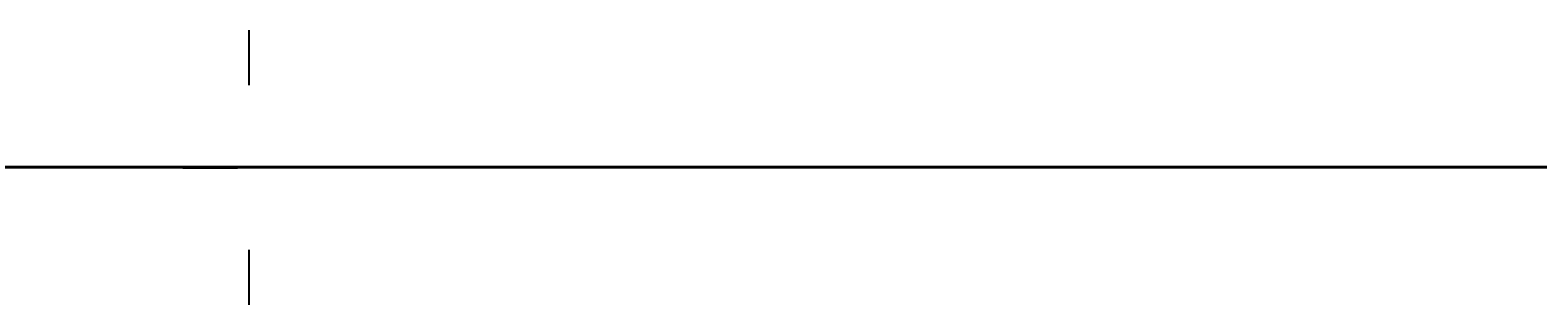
# Model space of a CAD drawing. Header units: millimetres. Extents: x -12354389001 to 271431, y -126469 to 48347.
# Tile 44 of 79: x -12334505574 to -12333585953, y -126371 to 40782. Entities that reach past the tile are written whole.
import ezdxf
from ezdxf.enums import TextEntityAlignment as Align

# ---------------------------------------------------------------- set-up
doc = ezdxf.new("R2010")
doc.units = ezdxf.units.MM
for name, pattern in [('1', [0]), ('4', [5, 3, -2]), ('BGS', [10, 0, 10])]:
    doc.linetypes.add(name, pattern=pattern)
doc.layers.get('0').update_dxf_attribs({"lineweight": 9})
doc.layers.add('00 opisy', color=7, linetype='Continuous', lineweight=25)
doc.layers.add('EBUPP', color=7, linetype='1', lineweight=30)
for name, color, linetype in [('EADOD', 7, 'Continuous'), ('EADTD', 7, 'Continuous'), ('EBTPO', 4, '4'), ('EBUOA', 7, 'Continuous'), ('EBUPO', 5, '4'), ('EDZPD', 3, '1'), ('EDZTD', 3, 'Continuous'), ('SDROK', 7, 'Continuous'), ('SDRPK', 7, '1'), ('SZOPO', 7, 'BGS'), ('SZZPZ', 102, 'Continuous'), ('UCCPOR', 6, '1'), ('UEEOA', 1, 'Continuous'), ('UEEOO', 1, 'Continuous'), ('UEEPA', 1, '1'), ('UEEPON', 1, '1'), ('UEETO', 1, 'Continuous'), ('UGGOO', 2, 'Continuous'), ('UGGPOR', 2, '1'), ('UKKOA', 7, 'Continuous'), ('UKKOO', 1, 'Continuous'), ('UKKPA', 1, '1'), ('UKKPB', 1, '1'), ('UKKTO', 1, 'Continuous'), ('UTTPO', 1, '1'), ('UWWOA', 5, 'Continuous'), ('UWWOO', 5, 'Continuous'), ('UWWPA', 5, '1'), ('UWWPO', 5, '4'), ('UWWTO', 5, 'Continuous'), ('WUKOS', 7, 'Continuous'), ('WUKPS', 7, '1'), ('ZAKRES', 2, '1')]:
    doc.layers.add(name, color=color, linetype=linetype)
doc.styles.get("Standard").update_dxf_attribs({"font": 'arial.ttf'})

# ---------------------------------------------------------------- blocks, each defined once
blk = doc.blocks.new('GRO')
blk.add_circle((0, 0), 0.09)
blk = doc.blocks.new('BGB')
for centre, start, end in [((-3.00001, 0.000018), 359.999656, 59.99989), ((3.00001, 0.000018), 120.00011, 180.000344)]:
    blk.add_arc(centre, 3, start, end)
blk = doc.blocks.new('DLI')
blk.add_circle((0, 0), 0.09)
for centre, start, end in [((0, 0.750093), 30.14144, 149.85856), ((-0.713298, 0.231779), 102.145781, 221.858708), ((0.713298, 0.231779), 318.141292, 77.854219), ((-0.440797, -0.606751), 174.149498, 293.852913), ((0.440797, -0.606751), 246.147087, 5.850502)]:
    blk.add_arc(centre, 0.75, start, end)
blk = doc.blocks.new('TRA')
for p, q in [((-5.5, 2.7539), (-5.5, 1.7539)), ((-4.5, 2.7539), (-4.5, 1.7539)), ((4.5, 2.7539), (4.5, 1.7539)), ((5.5, 2.7539), (5.5, 1.7539)), ((-0.5, -2.2461), (-0.5, -3.2461)), ((0.5, -2.2461), (0.5, -3.2461))]:
    blk.add_line(p, q)
blk = doc.blocks.new('PNN')
for p, q in [((5.2, 0), (4.0686, 1.1314)), ((1.2, 0), (9.2, 0)), ((5.2, 0), (4.0686, -1.1314))]:
    blk.add_line(p, q)
blk = doc.blocks.new('SLS')
blk.add_circle((0, 0), 0.35)
blk = doc.blocks.new('LAT')
for p, q in [((0, 1.2), (0, 2)), ((-2, 0), (-1.2, 0)), ((1.2, 0), (2, 0)), ((0, -1.2), (0, -2))]:
    blk.add_line(p, q)
blk = doc.blocks.new('STE')
for p, q in [((-1, 0.5), (-1, -0.5)), ((1, 0.5), (1, -0.5)), ((-1, 0), (1, 0))]:
    blk.add_line(p, q)
blk = doc.blocks.new('KRA')
for p, q in [((-0.75, -0.3571), (-0.75, 0.3571)), ((-0.75, 0.3571), (0.75, 0.3571)), ((-0.25, -0.3571), (-0.25, 0.3571)), ((0.25, -0.3571), (0.25, 0.3571)), ((0.75, 0.3571), (0.75, -0.3571)), ((0.75, -0.3571), (-0.75, -0.3571))]:
    blk.add_line(p, q)
blk = doc.blocks.new('WLZ')
blk.add_circle((0, 0), 0.4)
blk = doc.blocks.new('ZAS')
for p, q in [((0.25, 0.25), (-0.25, 0.25)), ((-0.25, 0.25), (-0.25, -0.25)), ((0.25, -0.25), (0.25, 0.25)), ((-0.25, -0.25), (0.25, -0.25))]:
    blk.add_line(p, q)
blk = doc.blocks.new('WSP')
blk.add_circle((0, 0), 0.09)
blk = doc.blocks.new('Wrocławska 82')
at = {"layer": 'EBTPO', "linetype": '1'}
for p, q in [((-295162.2, 33811.79), (-295157.18, 33804.79)), ((-295155.45, 33809.66), (-295163.9, 33806.71)), ((-295145.85, 33807.06), (-295142.93, 33806.12)), ((-295148.31, 33800.92), (-295145.24, 33799.78))]:
    blk.add_line(p, q, dxfattribs=at)
at = {"layer": 'EBUPO', "linetype": '1'}
for p, q in [((-295169.3, 33798.57), (-295162.87, 33796.65)), ((-295162.87, 33796.65), (-295166.77, 33783.64)), ((-295166.77, 33783.64), (-295173.2, 33785.56))]:
    blk.add_line(p, q, dxfattribs=at)
at = {"layer": 'EBUPP', "linetype": '1'}
for p, q in [((-295146.3, 34122.83), (-295186.89, 34136.66)), ((-295163.46, 34128.68), (-295162.95, 34130.18)), ((-295162.95, 34130.18), (-295159.07, 34128.86)), ((-295159.07, 34128.86), (-295159.58, 34127.36)), ((-295190.1, 34127.24), (-295149.51, 34113.41)), ((-295149.51, 34113.41), (-295146.3, 34122.83)), ((-295175.47, 34070.53), (-295124.37, 34060.31)), ((-295127.52, 34044.58), (-295178.62, 34054.81)), ((-295153.05, 33750), (-295144.14, 33785.5)), ((-295158.32, 33764.02), (-295158.53, 33762.96)), ((-295157.31, 33763.82), (-295158.32, 33764.02)), ((-295157.52, 33762.76), (-295157.31, 33763.82)), ((-295158.53, 33762.96), (-295157.52, 33762.76)), ((-295162.03, 33714.23), (-295153.05, 33750)), ((-295144.89, 33709.93), (-295162.03, 33714.23))]:
    blk.add_line(p, q, dxfattribs=at)
at = {"layer": 'EDZPD', "linetype": '1'}
for p, q in [((-295161.62, 34121.3), (-295200, 34134.91)), ((-295164.1, 34113.21), (-295161.62, 34121.3)), ((-295164.1, 34113.21), (-295184.7, 34120.45)), ((-295164.1, 34113.21), (-295162.23, 34112.55)), ((-295131.66, 34101.89), (-295162.23, 34112.55)), ((-295168.44, 34104.48), (-295165.07, 34103.31)), ((-295133.89, 34092.47), (-295165.07, 34103.31)), ((-295131, 33690.2), (-295154.59, 33689.94)), ((-295159.76, 33689.9), (-295172.15, 33689.5)), ((-295154.59, 33689.94), (-295159.76, 33689.9)), ((-295156.72, 33682.25), (-295164.56, 33680.55)), ((-295156.72, 33682.25), (-295148.1, 33681.92)), ((-295150.28, 33660.31), (-295148.1, 33681.92)), ((-295148.1, 33681.92), (-295130.71, 33680.71)), ((-295164.56, 33680.55), (-295171.34, 33678.87))]:
    blk.add_line(p, q, dxfattribs=at)
at = {"layer": 'SDRPK', "linetype": '1'}
for p, q in [((-295185.54, 34138.78), (-295152.54, 34127.21)), ((-295152.54, 34127.21), (-295151.79, 34126.46)), ((-295151.79, 34126.46), (-295141.84, 34122.85)), ((-295154.94, 34107.66), (-295175.66, 34114.96)), ((-295149.51, 34113.41), (-295134.24, 34108.73)), ((-295147.6, 34105.14), (-295143.3, 34108.34)), ((-295137.34, 34101.62), (-295154.94, 34107.66)), ((-295167.82, 34106.2), (-295153.05, 34101.12)), ((-295153.05, 34101.12), (-295139.23, 34096.28)), ((-295171.24, 34091.47), (-295115.97, 34080.35)), ((-295156.31, 34043.24), (-295174.11, 34047.14)), ((-295145.57, 34041.11), (-295156.31, 34043.24)), ((-295150.98, 34038.92), (-295150.36, 34042.06)), ((-295148.3, 34041.65), (-295148.92, 34038.51)), ((-295135.24, 34039.22), (-295145.57, 34041.11)), ((-295148.92, 34038.51), (-295150.98, 34038.92)), ((-295172.45, 33944.89), (-295159.05, 33941.72)), ((-295159.05, 33941.72), (-295144.31, 33938.36)), ((-295161.53, 33939.12), (-295150.05, 33936.36)), ((-295146.29, 33929.11), (-295152.38, 33902.44)), ((-295140.37, 33895.44), (-295147.37, 33897.28)), ((-295150.09, 33858.04), (-295153.71, 33865.56)), ((-295141.68, 33848.77), (-295146.94, 33853.58)), ((-295159.03, 33840.23), (-295160.97, 33839.23)), ((-295160.97, 33839.23), (-295159.62, 33838.53)), ((-295159.62, 33838.53), (-295158.74, 33838.92)), ((-295145.05, 33835.4), (-295145.79, 33834.71)), ((-295145.79, 33834.71), (-295145.55, 33834.42)), ((-295145.55, 33834.42), (-295147.79, 33832.36)), ((-295147.17, 33831.35), (-295143.94, 33834.21)), ((-295148.32, 33832.86), (-295148.94, 33831.66)), ((-295147.79, 33832.36), (-295148.32, 33832.86)), ((-295148.94, 33831.66), (-295148.28, 33831.31)), ((-295148.28, 33831.31), (-295148.84, 33827.68)), ((-295147.91, 33826.46), (-295147.17, 33831.35)), ((-295149.31, 33827.78), (-295149.48, 33826.69)), ((-295148.84, 33827.68), (-295149.31, 33827.78)), ((-295149.48, 33826.69), (-295147.91, 33826.46)), ((-295154.79, 33692.82), (-295132.22, 33693.35)), ((-295167.02, 33692.63), (-295154.79, 33692.82)), ((-295157.84, 33688.17), (-295146.23, 33688.68)), ((-295146.23, 33688.68), (-295131.01, 33686.69)), ((-295165.57, 33686.61), (-295157.84, 33688.17)), ((-295172.92, 33683.22), (-295165.57, 33686.61)), ((-295148.55, 33684.78), (-295139.99, 33684.86)), ((-295157.04, 33684.1), (-295148.55, 33684.78)), ((-295164.15, 33682.78), (-295157.04, 33684.1)), ((-295174.72, 33679.32), (-295164.15, 33682.78)), ((-295163.48, 33666.38), (-295167.75, 33666.94)), ((-295164.16, 33660.03), (-295163.48, 33666.38)), ((-295169.09, 33659.55), (-295166.72, 33659.35))]:
    blk.add_line(p, q, dxfattribs=at)
at = {"layer": 'SDRPK', "linetype": '4'}
for p, q in [((-295167.04, 34115.17), (-295183.39, 34120.86)), ((-295151.99, 34110.03), (-295167.04, 34115.17)), ((-295139.03, 34105.41), (-295151.99, 34110.03)), ((-295179.34, 34051.19), (-295152.95, 34046.03)), ((-295152.95, 34046.03), (-295131.23, 34041.75)), ((-295163.59, 34013), (-295164.06, 34011.37)), ((-295159.44, 34011.82), (-295163.59, 34013)), ((-295161.54, 34009.55), (-295169.15, 34012.01)), ((-295159.86, 34010.16), (-295159.44, 34011.82)), ((-295164.04, 34011.38), (-295159.86, 34010.16)), ((-295169.73, 34010.14), (-295162.14, 34007.66)), ((-295162.14, 34007.66), (-295161.54, 34009.55)), ((-295189.98, 33987.28), (-295142.01, 33973.96)), ((-295198.28, 33984.08), (-295143.61, 33968.66)), ((-295166.88, 33943.57), (-295164.75, 33938.95)), ((-295150.93, 33897.07), (-295152.37, 33902.5)), ((-295150.93, 33897.07), (-295141.61, 33879.84)), ((-295149.27, 33824.98), (-295149.02, 33826.62)), ((-295147.91, 33826.46), (-295148.15, 33824.81)), ((-295147.99, 33825.91), (-295149.1, 33826.07)), ((-295148.07, 33825.36), (-295149.18, 33825.53)), ((-295148.15, 33824.81), (-295149.27, 33824.98)), ((-295170.01, 33822.36), (-295122.69, 33806.84)), ((-295145.42, 33792.21), (-295099.98, 33821.45)), ((-295130.52, 33807.05), (-295171.02, 33820.16)), ((-295175.67, 33804.54), (-295149.8, 33795.83)), ((-295145.26, 33792.32), (-295176.96, 33802.75)), ((-295149.8, 33795.83), (-295143.16, 33793.66)), ((-295145.42, 33792.21), (-295152.95, 33772.66)), ((-295150.19, 33771.54), (-295143.52, 33791.47)), ((-295144.83, 33785.66), (-295146.89, 33777.21)), ((-295146.89, 33777.21), (-295152.76, 33753.95)), ((-295170.56, 33775.6), (-295167.07, 33772.5)), ((-295153.58, 33770.75), (-295152.95, 33772.66)), ((-295167.07, 33772.5), (-295160.74, 33770.59)), ((-295150.19, 33771.54), (-295150.87, 33769.04)), ((-295160.74, 33770.59), (-295157.32, 33769.49)), ((-295152.76, 33753.95), (-295153.74, 33750)), ((-295153.74, 33750), (-295162.66, 33713.9)), ((-295162.66, 33713.9), (-295145.03, 33709.45))]:
    blk.add_line(p, q, dxfattribs=at)
at = {"layer": 'SDRPK', "linetype": '1'}
for centre, radius in [((-295165.47, 33964.3), 0.15), ((-295164.98, 33964.18), 0.15), ((-295145.06, 33949.6), 0.6)]:
    blk.add_circle(centre, radius, dxfattribs=at)
for centre, radius, start, end in [((-295162.8104, 33932.5638), 6.68, 78.9494, 145.26496), ((-295153.391, 33930.0273), 7.16, 352.63955, 62.18482), ((-295211.2333, 33903.3496), 51.53, 15.88067, 32.45169), ((-295273.9582, 33878.6928), 112.46, 12.252992, 23.936235), ((-295250.41, 33889.8267), 92.94, 7.569795, 17.290521), ((-295209.5, 33897.0737), 45.77, 351.43871, 6.88446), ((-295157.045, 33904.0652), 4.94, 287.73784, 340.79312), ((-295155.0696, 33902.5758), 3.25, 188.9531, 261.67768), ((-295148.5792, 33887.4843), 9.87, 82.96288, 148.78149), ((-295146.3474, 33887.6848), 11.75, 155.27185, 222.21375), ((-295116.8183, 33886.7691), 47.55, 175.78983, 191.46207), ((-295148.4497, 33886.9255), 9.72, 227.23148, 303.60547), ((-295102.5147, 33886.0656), 61.53, 188.171422, 204.62235), ((-295146.5118, 33859.5319), 13.86, 57.72132, 114.63899), ((-295148.3198, 33867.8335), 5.85, 132.73916, 202.86891), ((-295110.8606, 33886.0764), 54.06, 208.32063, 237.446), ((-295141.0059, 33861.1135), 9.59, 198.69281, 231.77263)]:
    blk.add_arc(centre, radius, start, end, dxfattribs=at)
at = {"layer": 'SDRPK', "linetype": '4'}
for centre, radius, start, end in [((-295156.0932, 33772.0292), 2.82, 244.21251, 333.02467), ((-295170.6813, 33764.7011), 5.27, 346.82593, 76.71173), ((-295156.1223, 33771.0395), 5.62, 269.20779, 339.1589), ((-295157.6614, 33761.9991), 3.72, 66.86841, 175.51435)]:
    blk.add_arc(centre, radius, start, end, dxfattribs=at)
at = {"layer": 'SZOPO', "linetype": 'BGS'}
for p, q in [((-295186.65, 34110.57), (-295142.52, 34095.29)), ((-295171.57, 34089.9), (-295151.76, 34085.96)), ((-295151.76, 34085.96), (-295136.88, 34083.01)), ((-295200, 34051.16), (-295157.73, 34042.65)), ((-295150.93, 34049.24), (-295151.52, 34046.19)), ((-295146.79, 34048.43), (-295147.24, 34045.97)), ((-295151.52, 34046.19), (-295148.71, 34045.6)), ((-295147.24, 34045.97), (-295145.7, 34045.67)), ((-295157.73, 34042.65), (-295150.53, 34041.18)), ((-295148.46, 34040.76), (-295121, 34035.15)), ((-295156.47, 33841.86), (-295159.02, 33841.32)), ((-295156.28, 33841.18), (-295156.47, 33841.86)), ((-295153.57, 33841.75), (-295156.28, 33841.18)), ((-295159.02, 33841.32), (-295158.79, 33840.28)), ((-295155.89, 33839.68), (-295153.22, 33840.25)), ((-295154.87, 33835.59), (-295155.89, 33839.68)), ((-295158.49, 33838.98), (-295157.52, 33835.03)), ((-295157.52, 33835.03), (-295154.87, 33835.59)), ((-295162.03, 33714.23), (-295167.59, 33690.18)), ((-295172.03, 33689.82), (-295109.35, 33691.13)), ((-295148.47, 33679.88), (-295140.44, 33681.55)), ((-295176.65, 33674.06), (-295148.47, 33679.88)), ((-295148.6, 33679.85), (-295150.74, 33660.3))]:
    blk.add_line(p, q, dxfattribs=at)
at = {"layer": 'UCCPOR', "linetype": '1'}
for p, q in [((-295146.8, 34044.59), (-295146.09, 34048.3)), ((-295146.13, 34043.63), (-295145.26, 34048.14)), ((-295154.14, 34039.96), (-295152.66, 34045.5)), ((-295152.66, 34045.5), (-295146.8, 34044.59)), ((-295153.32, 34039.75), (-295152.04, 34044.55)), ((-295152.04, 34044.55), (-295146.13, 34043.63)), ((-295155.11, 34035.9), (-295154.14, 34039.96)), ((-295154.3, 34035.65), (-295153.32, 34039.75)), ((-295156.8, 34031.56), (-295155.11, 34035.9)), ((-295156.03, 34031.22), (-295154.3, 34035.65)), ((-295157.36, 34030.46), (-295156.8, 34031.56)), ((-295156.63, 34030.03), (-295156.03, 34031.22)), ((-295158.52, 34028.71), (-295157.36, 34030.46)), ((-295157.82, 34028.24), (-295156.63, 34030.03)), ((-295160.58, 34025.61), (-295158.52, 34028.71)), ((-295159.88, 34025.15), (-295157.82, 34028.24)), ((-295160.71, 34025.42), (-295160.58, 34025.61)), ((-295160.91, 34025.07), (-295160.71, 34025.42)), ((-295164.97, 34020.57), (-295160.91, 34025.07)), ((-295159.99, 34024.97), (-295159.88, 34025.15)), ((-295160.22, 34024.57), (-295159.99, 34024.97)), ((-295164.3, 34020.05), (-295160.22, 34024.57)), ((-295166.86, 34017.66), (-295164.97, 34020.57)), ((-295166.11, 34017.26), (-295164.3, 34020.05)), ((-295168.25, 34014.41), (-295166.86, 34017.66)), ((-295167.45, 34014.12), (-295166.11, 34017.26)), ((-295165.18, 33973.34), (-295180.62, 33978.98)), ((-295166.32, 33972.79), (-295180.93, 33978.1)), ((-295167.63, 33966.32), (-295165.18, 33973.34)), ((-295168.77, 33965.78), (-295166.32, 33972.79)), ((-295090.28, 33938.11), (-295167.63, 33966.32)), ((-295091.31, 33937.53), (-295168.77, 33965.78))]:
    blk.add_line(p, q, dxfattribs=at)
at = {"layer": 'UEEPON', "linetype": '1'}
for p, q in [((-295171.53, 34117.83), (-295162.74, 34115.07)), ((-295148.38, 34116.73), (-295145.24, 34114.85)), ((-295162.74, 34115.07), (-295152.8, 34111.89)), ((-295145.24, 34114.85), (-295145.29, 34114.22)), ((-295145.29, 34114.22), (-295145.52, 34111.42)), ((-295152.8, 34111.89), (-295150.12, 34111.04)), ((-295145.52, 34111.42), (-295145.66, 34109.61)), ((-295150.12, 34111.04), (-295145.66, 34109.61)), ((-295145.66, 34109.61), (-295140.04, 34110.29)), ((-295145.66, 34109.61), (-295138.45, 34106.63)), ((-295167.71, 34104.9), (-295164.78, 34103.87)), ((-295164.78, 34103.87), (-295162.69, 34103.15)), ((-295162.69, 34103.15), (-295153.68, 34100.01)), ((-295153.68, 34100.01), (-295143.87, 34096.51)), ((-295159.62, 34090.04), (-295169.49, 34092.1)), ((-295156.87, 34089.47), (-295159.62, 34090.04)), ((-295145.11, 34087.02), (-295156.87, 34089.47)), ((-295190.24, 34050.09), (-295158.31, 34041.94)), ((-295149.32, 34041.65), (-295190.22, 34050.13)), ((-295148.14, 34048.69), (-295148.72, 34045.17)), ((-295148.72, 34045.17), (-295149.32, 34041.65)), ((-295158.31, 34041.94), (-295155.59, 34041.24)), ((-295149.32, 34041.65), (-295149.64, 34039.72)), ((-295149.32, 34041.65), (-295127.61, 34037.23)), ((-295155.59, 34041.24), (-295149.64, 34039.72)), ((-295149.64, 34039.72), (-295150.55, 34035.78)), ((-295149.64, 34039.72), (-295148.57, 34039.51)), ((-295148.57, 34039.51), (-295123.93, 34034.57)), ((-295150.55, 34035.78), (-295151.19, 34033.05)), ((-295151.19, 34033.05), (-295151.9, 34029.99)), ((-295151.96, 34029.49), (-295151.16, 34027.96)), ((-295166.92, 33894.25), (-295167.27, 33897.57)), ((-295166.42, 33889.8), (-295166.92, 33894.25)), ((-295166.29, 33888.59), (-295166.42, 33889.8)), ((-295166.11, 33887.01), (-295166.29, 33888.59)), ((-295165.54, 33882.06), (-295166.11, 33887.01)), ((-295165.32, 33880.03), (-295165.54, 33882.06)), ((-295167.37, 33879.83), (-295167.19, 33877.99)), ((-295165.24, 33878.54), (-295165.32, 33880.03)), ((-295162.08, 33865.3), (-295165.24, 33878.54)), ((-295167.19, 33877.99), (-295166.93, 33875.19)), ((-295166.93, 33875.19), (-295166.88, 33874.67)), ((-295166.88, 33874.67), (-295164.62, 33864.36)), ((-295159.35, 33859.26), (-295162.08, 33865.3)), ((-295164.62, 33864.36), (-295156.11, 33851.71)), ((-295154.41, 33852.23), (-295159.35, 33859.26)), ((-295147.94, 33845.17), (-295154.41, 33852.23)), ((-295156.11, 33851.71), (-295150.12, 33842.72)), ((-295140.66, 33839.3), (-295147.94, 33845.17)), ((-295150.12, 33842.72), (-295141.28, 33836.86)), ((-295164.22, 33798.14), (-295176.38, 33802.06)), ((-295149.52, 33796.45), (-295161.89, 33800.52)), ((-295162.93, 33800.08), (-295163.93, 33796.96)), ((-295163.93, 33796.96), (-295164.22, 33798.14)), ((-295162.55, 33797.75), (-295158.29, 33796.36)), ((-295163.75, 33796.92), (-295163.45, 33797.54)), ((-295146.85, 33795.57), (-295149.52, 33796.45)), ((-295158.29, 33796.36), (-295158.31, 33795.18)), ((-295128.05, 33789.38), (-295146.85, 33795.57)), ((-295158.31, 33795.18), (-295162.93, 33778.32)), ((-295162.93, 33778.32), (-295163.67, 33775.61)), ((-295163.67, 33775.61), (-295163.9, 33774.79)), ((-295163.9, 33774.79), (-295165.39, 33769.25)), ((-295174.07, 33771.38), (-295165.39, 33769.25)), ((-295165.39, 33769.25), (-295168.34, 33758.32)), ((-295165.39, 33769.25), (-295159.98, 33767.92)), ((-295159.98, 33767.92), (-295162.06, 33750)), ((-295162.06, 33750), (-295162.11, 33749.55)), ((-295162.11, 33749.55), (-295162.43, 33746.75)), ((-295162.43, 33746.75), (-295163.97, 33733.38)), ((-295162.97, 33691.13), (-295125.59, 33691.79))]:
    blk.add_line(p, q, dxfattribs=at)
for centre in [(-295161.77, 33812.55), (-295155.46, 33810.53), (-295164.19, 33805.89), (-295157.56, 33804.01)]:
    blk.add_circle(centre, 0.87, dxfattribs=at)
for centre, radius, start, end in [((-295162.2488, 33799.9189), 0.7, 59.16764, 166.69656), ((-295162.8352, 33796.9387), 0.86, 70.63366, 135.63439)]:
    blk.add_arc(centre, radius, start, end, dxfattribs=at)
at = {"layer": 'UEETO'}
for p, q in [((-295148.1, 34048.68), (-295151.6063, 34046.4478)), ((-295159.8034, 34046.4478), (-295151.6063, 34046.4478)), ((-295151.96, 34029.74), (-295151.646, 34029.7849)), ((-295151.646, 34029.7849), (-295142.4175, 34029.7849)), ((-295163.93, 33796.96), (-295162.9891, 33797.7095)), ((-295162.9891, 33797.7095), (-295155.0634, 33797.7095))]:
    blk.add_line(p, q, dxfattribs=at)
at = {"layer": 'UGGPOR', "linetype": '1'}
for p, q in [((-295174.82, 34115.9), (-295166.84, 34113.04)), ((-295166.84, 34113.04), (-295156.47, 34109.39)), ((-295156.47, 34109.39), (-295137.24, 34102.57)), ((-295157.22, 34102.1), (-295168.1, 34105.92)), ((-295148.85, 34099.15), (-295157.22, 34102.1)), ((-295147.35, 34098.63), (-295148.85, 34099.15)), ((-295144.79, 34097.74), (-295147.35, 34098.63))]:
    blk.add_line(p, q, dxfattribs=at)
at = {"layer": 'UKKOA'}
for p, q in [((-295151.04, 34127.99), (-295148.7862, 34129.9693)), ((-295148.7862, 34129.9693), (-295142.4022, 34129.9693)), ((-295146.0445, 34120.3399), (-295139.7909, 34120.3399)), ((-295165.26, 33946.21), (-295164.2012, 33946.9917)), ((-295164.2012, 33946.9917), (-295158.5339, 33946.9917)), ((-295157.2963, 33944.5399), (-295150.9775, 33944.5399)), ((-295149.84, 33942.35), (-295150.9775, 33944.5399)), ((-295161.2476, 33907.492), (-295154.7985, 33907.492)), ((-295153.66, 33906.46), (-295154.7985, 33907.492)), ((-295155.7945, 33887.043), (-295149.4105, 33887.043)), ((-295147.2451, 33886.0044), (-295149.4105, 33887.043))]:
    blk.add_line(p, q, dxfattribs=at)
at = {"layer": 'UKKOO'}
for p, q in [((-295164.81, 33830.33), (-295163.6458, 33829.2743)), ((-295163.6458, 33829.2743), (-295157.2618, 33829.2743))]:
    blk.add_line(p, q, dxfattribs=at)
at = {"layer": 'UKKPB', "linetype": '1'}
for p, q in [((-295162.13, 34131.13), (-295177.54, 34135.5)), ((-295158.58, 34130.13), (-295162.13, 34131.13)), ((-295151.33, 34128.08), (-295158.58, 34130.13)), ((-295150.83, 34128.2), (-295149.87, 34129.72)), ((-295151.15, 34128.03), (-295151.33, 34128.08)), ((-295150.76, 34127.89), (-295151.15, 34128.03)), ((-295144.06, 34125.53), (-295150.76, 34127.89)), ((-295151.27, 34127.8), (-295152.9, 34126.68)), ((-295150.87, 34127.74), (-295148.67, 34125.01)), ((-295152.9, 34126.68), (-295153.34, 34126.37)), ((-295153.34, 34126.37), (-295154.44, 34125.61)), ((-295148.67, 34125.01), (-295148.33, 34124.59)), ((-295148.33, 34124.59), (-295147.15, 34123.12)), ((-295176.95, 34083.93), (-295155.84, 34079.83)), ((-295155.84, 34079.83), (-295152.22, 34079.13)), ((-295152.22, 34079.13), (-295144.21, 34077.57)), ((-295148.69, 34075.23), (-295144.28, 34075.33)), ((-295145.82, 33948.1), (-295138.78, 33974.59)), ((-295143.65, 33959.98), (-295146.48, 33948.96)), ((-295176.07, 33955.68), (-295165.53, 33946.35)), ((-295146.48, 33948.96), (-295151.95, 33918.4)), ((-295148.29, 33934.44), (-295145.82, 33948.1)), ((-295165, 33946.07), (-295158.24, 33944.46)), ((-295158.24, 33944.46), (-295154.66, 33943.61)), ((-295154.66, 33943.61), (-295150.09, 33942.52)), ((-295149.54, 33942.32), (-295134.9, 33938.83)), ((-295149.87, 33942.05), (-295151.21, 33937.2)), ((-295154.43, 33899.35), (-295148.29, 33934.44)), ((-295151.95, 33918.4), (-295155.47, 33899.68)), ((-295151.46, 33900.44), (-295153.66, 33906.16)), ((-295143.54, 33901), (-295146.92, 33886.14)), ((-295150.96, 33898.81), (-295151.46, 33900.44)), ((-295155.47, 33899.68), (-295159.06, 33873.06)), ((-295158.33, 33871.02), (-295154.43, 33899.35)), ((-295147.09, 33886.13), (-295150.96, 33898.81)), ((-295163.75, 33886.15), (-295156.22, 33886)), ((-295156.22, 33886), (-295154.52, 33885.96)), ((-295154.52, 33885.96), (-295147.28, 33885.82)), ((-295146.7, 33885.74), (-295142.87, 33884.12)), ((-295159.06, 33873.06), (-295165.35, 33830.63)), ((-295164.23, 33830.5), (-295158.33, 33871.02)), ((-295165.35, 33830.63), (-295182.26, 33776.11)), ((-295172.16, 33804.8), (-295164.23, 33830.5)), ((-295136.38, 33671.17), (-295169.13, 33672.21)), ((-295179.91, 33671.5), (-295141.58, 33670.39))]:
    blk.add_line(p, q, dxfattribs=at)
at = {"layer": 'UKKTO'}
for p, q in [((-295165.26, 33946.21), (-295164.3191, 33946.484)), ((-295164.3191, 33946.484), (-295156.3392, 33946.484)), ((-295158.2434, 33944.6083), (-295150.2634, 33944.6083)), ((-295149.84, 33942.35), (-295150.2634, 33944.6083)), ((-295162.9306, 33907.6833), (-295154.9507, 33907.6833)), ((-295153.66, 33906.46), (-295154.9507, 33907.6833)), ((-295157.5692, 33887.3079), (-295148.8293, 33887.3079)), ((-295146.98, 33885.85), (-295148.8293, 33887.3079)), ((-295164.81, 33830.33), (-295163.1873, 33831.7696)), ((-295163.1873, 33831.7696), (-295155.1531, 33831.7696))]:
    blk.add_line(p, q, dxfattribs=at)
at = {"layer": 'UTTPO', "linetype": '1'}
for p, q in [((-295167.52, 33952.54), (-295165.17, 33951.21)), ((-295165.17, 33951.21), (-295160.77, 33950.64)), ((-295160.77, 33950.64), (-295157.27, 33949.21)), ((-295157.27, 33949.21), (-295140.37, 33945.7))]:
    blk.add_line(p, q, dxfattribs=at)
at = {"layer": 'UWWPO', "linetype": '1'}
for p, q in [((-295177.19, 34136.95), (-295165.78, 34133.22)), ((-295165.53, 34133.32), (-295165.08, 34134.69)), ((-295165.78, 34133.22), (-295165.61, 34133.16)), ((-295165.61, 34133.16), (-295165.44, 34133.12)), ((-295165.44, 34133.12), (-295161.99, 34132.17)), ((-295161.99, 34132.17), (-295160.12, 34131.66)), ((-295160.12, 34131.66), (-295156.8, 34130.75)), ((-295156.8, 34130.75), (-295147.82, 34128.25)), ((-295147.82, 34128.25), (-295138.8, 34125.89)), ((-295157.4, 34115.06), (-295173.66, 34120.5)), ((-295157.07, 34115.99), (-295157.4, 34115.06)), ((-295174.36, 34072.86), (-295160.5, 34070.17)), ((-295160.5, 34070.17), (-295158.6, 34069.8)), ((-295158.6, 34069.8), (-295137.63, 34065.73)), ((-295180.37, 33888.35), (-295155.95, 33881.78)), ((-295194.88, 33886.27), (-295153.23, 33875.25)), ((-295122.4, 33870.28), (-295155.95, 33881.78)), ((-295153.23, 33875.25), (-295122.35, 33868.7)), ((-295157.64, 33872.02), (-295171.71, 33873.34)), ((-295155.71, 33871.84), (-295157.64, 33872.02)), ((-295122.35, 33868.7), (-295155.71, 33871.84))]:
    blk.add_line(p, q, dxfattribs=at)
at = {"layer": 'WUKPS', "linetype": '1'}
for p, q in [((-295180.13, 33830.93), (-295163.83, 33825.5)), ((-295148.65, 33819.51), (-295181.73, 33830.55)), ((-295172.29, 33829.11), (-295150.42, 33821.73)), ((-295167.08, 33827.35), (-295167.2, 33827)), ((-295166.13, 33827.03), (-295166.37, 33826.34)), ((-295165.19, 33826.71), (-295165.3, 33826.37)), ((-295164.24, 33826.39), (-295164.47, 33825.71)), ((-295166.57, 33825.49), (-295166.43, 33825.9)), ((-295165.62, 33825.17), (-295165.34, 33826)), ((-295163.29, 33826.07), (-295163.41, 33825.73)), ((-295162.34, 33825.75), (-295162.57, 33825.08)), ((-295163.83, 33825.5), (-295123.5, 33812.02)), ((-295164.67, 33824.86), (-295164.53, 33825.27)), ((-295163.72, 33824.54), (-295163.45, 33825.37)), ((-295161.4, 33825.43), (-295161.51, 33825.1)), ((-295160.45, 33825.11), (-295160.67, 33824.44)), ((-295162.77, 33824.22), (-295162.64, 33824.64)), ((-295161.83, 33823.91), (-295161.55, 33824.73)), ((-295159.5, 33824.79), (-295159.61, 33824.46)), ((-295158.55, 33824.47), (-295158.78, 33823.81)), ((-295157.61, 33824.15), (-295157.72, 33823.82)), ((-295160.88, 33823.59), (-295160.74, 33824)), ((-295159.93, 33823.28), (-295159.65, 33824.1)), ((-295156.66, 33823.83), (-295156.88, 33823.17)), ((-295155.71, 33823.51), (-295155.82, 33823.18)), ((-295158.98, 33822.96), (-295158.84, 33823.37)), ((-295158.03, 33822.64), (-295157.76, 33823.47)), ((-295154.76, 33823.19), (-295154.98, 33822.54)), ((-295156.13, 33822.01), (-295155.86, 33822.83)), ((-295153.82, 33822.87), (-295153.93, 33822.55)), ((-295157.08, 33822.33), (-295156.95, 33822.74)), ((-295152.87, 33822.56), (-295153.09, 33821.91)), ((-295154.24, 33821.38), (-295153.96, 33822.2)), ((-295151.92, 33822.24), (-295152.03, 33821.91)), ((-295155.18, 33821.69), (-295155.05, 33822.1)), ((-295150.97, 33821.92), (-295151.19, 33821.27)), ((-295150.42, 33821.73), (-295116.97, 33810.52)), ((-295152.34, 33820.74), (-295152.07, 33821.56)), ((-295150.03, 33821.6), (-295150.13, 33821.28)), ((-295153.29, 33821.06), (-295153.15, 33821.47)), ((-295149.08, 33821.28), (-295149.29, 33820.64)), ((-295151.39, 33820.43), (-295151.25, 33820.84)), ((-295150.44, 33820.11), (-295150.17, 33820.93)), ((-295148.13, 33820.96), (-295148.24, 33820.64)), ((-295147.18, 33820.64), (-295147.4, 33820)), ((-295149.49, 33819.79), (-295149.36, 33820.2)), ((-295148.54, 33819.48), (-295148.28, 33820.3)), ((-295146.23, 33820.33), (-295146.34, 33820.01)), ((-295145.28, 33820.01), (-295145.5, 33819.37)), ((-295147.59, 33819.17), (-295147.46, 33819.57)), ((-295146.64, 33818.86), (-295146.38, 33819.66)), ((-295118.38, 33809.61), (-295148.65, 33819.51)), ((-295145.69, 33818.55), (-295145.56, 33818.95)), ((-295161.12, 33813.13), (-295155.7, 33811.36)), ((-295160.48, 33812.09), (-295160.24, 33812.84)), ((-295160.48, 33812.09), (-295161.08, 33810.23)), ((-295160.96, 33812.24), (-295156.29, 33810.75)), ((-295159.53, 33811.79), (-295159.41, 33812.16)), ((-295158.57, 33811.48), (-295158.34, 33812.22)), ((-295159.53, 33811.79), (-295159.94, 33810.5)), ((-295156.67, 33810.87), (-295156.44, 33811.6)), ((-295158.57, 33811.48), (-295159.63, 33808.2)), ((-295157.62, 33811.18), (-295157.5, 33811.54)), ((-295157.62, 33811.18), (-295158.03, 33809.89)), ((-295156.67, 33810.87), (-295157.26, 33809.03)), ((-295160.95, 33805), (-295160.05, 33808.05)), ((-295162.87, 33805.56), (-295162.38, 33807.24)), ((-295161.91, 33805.28), (-295161.56, 33806.46)), ((-295159.03, 33804.44), (-295158.42, 33806.52)), ((-295159.99, 33804.72), (-295159.57, 33806.13)), ((-295163.35, 33805.7), (-295158.39, 33804.25)), ((-295162.87, 33805.56), (-295163.08, 33804.84)), ((-295161.91, 33805.28), (-295162.01, 33804.92)), ((-295163.9, 33805.08), (-295157.31, 33803.18)), ((-295160.95, 33805), (-295161.16, 33804.29)), ((-295159.99, 33804.72), (-295160.09, 33804.36)), ((-295159.03, 33804.44), (-295159.23, 33803.73)), ((-295158.5, 33796.47), (-295172.82, 33801.35)), ((-295166.42, 33797.71), (-295166.23, 33798.38)), ((-295164.51, 33797.14), (-295164.13, 33798.39)), ((-295158.32, 33795.36), (-295158.5, 33796.47)), ((-295146.17, 33792.26), (-295158.5, 33796.47)), ((-295162.95, 33796.37), (-295160.69, 33795.69)), ((-295157.35, 33795.09), (-295157.11, 33796)), ((-295163.1, 33780.47), (-295158.32, 33795.36)), ((-295158.32, 33795.36), (-295146.2, 33792.04)), ((-295155.43, 33794.57), (-295155.32, 33794.96)), ((-295153.5, 33794.04), (-295153.32, 33794.7)), ((-295163.53, 33794.46), (-295159.04, 33793.11)), ((-295151.57, 33793.51), (-295151.49, 33793.78)), ((-295149.64, 33792.98), (-295149.52, 33793.4)), ((-295164.1, 33792.54), (-295161.88, 33791.87)), ((-295147.71, 33792.45), (-295147.67, 33792.6)), ((-295164.67, 33790.62), (-295160.27, 33789.3)), ((-295165.25, 33788.71), (-295163.06, 33788.05)), ((-295165.82, 33786.79), (-295161.49, 33785.49)), ((-295166.4, 33784.88), (-295164.25, 33784.23)), ((-295151.51, 33782.44), (-295148.26, 33784.83)), ((-295150.6, 33783.1), (-295150.27, 33782.65)), ((-295149, 33782.9), (-295150.39, 33781.85)), ((-295168.3, 33782.47), (-295165.62, 33781.73)), ((-295154.58, 33769.64), (-295151.51, 33782.44)), ((-295150.39, 33781.85), (-295154.09, 33770.1)), ((-295151.72, 33781.59), (-295150.56, 33781.31)), ((-295168.95, 33780.12), (-295163.1, 33780.47)), ((-295152.18, 33779.64), (-295151.67, 33779.52)), ((-295152.65, 33777.7), (-295151.77, 33777.49)), ((-295153.11, 33775.75), (-295152.74, 33775.66)), ((-295153.58, 33773.81), (-295152.97, 33773.66)), ((-295154.05, 33771.86), (-295153.81, 33771.81))]:
    blk.add_line(p, q, dxfattribs=at)
for centre, radius in [((-295146.18, 33807.22), 0.37), ((-295148.63, 33801.14), 0.39), ((-295144.9, 33799.58), 0.4)]:
    blk.add_circle(centre, radius, dxfattribs=at)
at = {"layer": 'ZAKRES', "linetype": '1'}
for p, q in [((-295181.58, 34109.08), (-295102.2, 34081.48)), ((-295071.02, 33691.65), (-295172.22, 33689.55))]:
    blk.add_line(p, q, dxfattribs=at)
at = {"layer": 'EADOD'}
for p in [(-295161.62, 34121.3), (-295164.1, 34113.21), (-295162.23, 34112.55), (-295165.07, 34103.31)]:
    blk.add_blockref('GRO', p, dxfattribs=at)
at = {"layer": 'SZOPO', "rotation": 256.570001}
blk.add_blockref('BGB', (-295162.58, 33711.7), dxfattribs=at)
at = {"layer": 'SZZPZ'}
for name, p in [('DLI', (-295166.81, 34114.23)), ('TRA', (-295157.27, 34112.53)), ('DLI', (-295164.28, 34112.98)), ('DLI', (-295161.78, 34112.28)), ('DLI', (-295164.89, 34101.05)), ('DLI', (-295160.47, 34099.53)), ('DLI', (-295154.86, 34097.79)), ('DLI', (-295150.62, 34095.96)), ('DLI', (-295145.94, 34094.18)), ('TRA', (-295162.6, 34092.69)), ('TRA', (-295149.05, 34089.56)), ('DLI', (-295164.18, 34041)), ('DLI', (-295154.41, 34039.63)), ('DLI', (-295158.41, 34039.26)), ('DLI', (-295147.53, 34038.28)), ('TRA', (-295170.61, 34032.24)), ('TRA', (-295147.76, 33988.36)), ('TRA', (-295162.01, 33957.33)), ('TRA', (-295145.61, 33954)), ('TRA', (-295156.69, 33927.87)), ('TRA', (-295156.02, 33911.92)), ('TRA', (-295150.99, 33884.78)), ('TRA', (-295146.29, 33864.99)), ('TRA', (-295140.08, 33854.64)), ('TRA', (-295170.25, 33853.6)), ('TRA', (-295164.25, 33832.03)), ('DLI', (-295166.54, 33824.57)), ('DLI', (-295163.64, 33823.62)), ('DLI', (-295160.69, 33822.67)), ('DLI', (-295157.83, 33821.43)), ('DLI', (-295154.96, 33820.68)), ('DLI', (-295151.95, 33819.62)), ('DLI', (-295149.09, 33818.63)), ('DLI', (-295145.93, 33817.88)), ('TRA', (-295166.87, 33809.42)), ('TRA', (-295152.81, 33799.77)), ('DLI', (-295156.58, 33793.68)), ('DLI', (-295152.57, 33792.31)), ('TRA', (-295156.22, 33786.05)), ('TRA', (-295158.69, 33776.4)), ('DLI', (-295153.51, 33772.9)), ('TRA', (-295170.67, 33722.62)), ('TRA', (-295149.61, 33680.7)), ('TRA', (-295158.74, 33680.28)), ('TRA', (-295154.23, 33679.61)), ('TRA', (-295158.79, 33678.69)), ('TRA', (-295163.35, 33677.78)), ('TRA', (-295167.61, 33676.87)), ('TRA', (-295153.64, 33673.89)), ('TRA', (-295159.72, 33666.47)), ('TRA', (-295144.03, 33666.23))]:
    blk.add_blockref(name, p, dxfattribs=at)
at = {"layer": 'UEEOO'}
for rotation in [160.820004, 340.43]:
    blk.add_blockref('PNN', (-295157.22, 34110.68), dxfattribs=dict(at, rotation=rotation))
at = {"layer": 'UEEPA'}
for name, p, rotation in [('LAT', (-295157.22, 34110.68), 23.84), ('LAT', (-295144.86, 34087.02), 88.880012), ('STE', (-295148.1, 34048.68), 348.91), ('LAT', (-295151.04, 34027.72), 86.720006), ('LAT', (-295168.21, 33897.22), 90.57999199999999), ('LAT', (-295162.48, 33864.33), 90.479998), ('STE', (-295163.93, 33796.96), 343.83), ('LAT', (-295164.03, 33733.14), 89.99999900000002), ('LAT', (-295163, 33691.38), 88.91001)]:
    blk.add_blockref(name, p, dxfattribs=dict(at, rotation=rotation))
for p in [(-295157.22, 34110.68), (-295151.96, 34029.74), (-295151.04, 34027.72), (-295162.52, 33864.25), (-295164.03, 33733.14), (-295163, 33691.38)]:
    blk.add_blockref('SLS', p, dxfattribs=at)
at = {"layer": 'UKKPA'}
for name, p, rotation in [('WLZ', (-295151.04, 34127.99), 340.589999), ('KRA', (-295149.21, 34075.27), 350.74), ('KRA', (-295151.28, 33936.96), 350.05), ('KRA', (-295148.67, 33917.37), 76.700009), ('KRA', (-295164, 33886.21), 268.590001), ('WLZ', (-295164.81, 33830.33), 22.800008)]:
    blk.add_blockref(name, p, dxfattribs=dict(at, rotation=rotation))
for p in [(-295145.06, 33949.6), (-295165.26, 33946.21), (-295149.84, 33942.35), (-295153.66, 33906.46), (-295146.98, 33885.85), (-295167.51, 33737.68)]:
    blk.add_blockref('WLZ', p, dxfattribs=at)
at = {"layer": 'UWWPA', "rotation": 344.71}
blk.add_blockref('ZAS', (-295165.61, 34133.16), dxfattribs=at)
at = {"layer": 'WUKOS'}
for p in [(-295149.72, 34113.23), (-295158.79, 34109.22), (-295159.06, 34108.76), (-295159.98, 34106.47), (-295160.86, 34104.09), (-295161.05, 34103.32), (-295164.75, 34100.95), (-295149.33, 34075.25), (-295154.4, 34046.44), (-295155.2, 34043.17), (-295151.04, 34038.77), (-295162.07, 34007.39), (-295159.09, 33989.71), (-295165.26, 33964.08), (-295166.78, 33943.7), (-295166.84, 33943.35), (-295164.72, 33939.14), (-295164.69, 33938.75), (-295151.26, 33936.95), (-295164.42, 33925.25), (-295149.1, 33917.45), (-295148.66, 33917.32), (-295164.42, 33903.08), (-295163.98, 33903.15), (-295158.06, 33902.4), (-295152.2, 33902.43), (-295158.63, 33902.24), (-295150.84, 33897.28), (-295163.49, 33894.46), (-295158.03, 33891.37), (-295163.96, 33886.19), (-295156.63, 33882.25), (-295156.84, 33882.12), (-295163.61, 33877.33), (-295163.29, 33877.36), (-295153.62, 33870.95), (-295154.11, 33865.6), (-295162.54, 33864.36), (-295148.86, 33855.94), (-295155.25, 33855.52), (-295149.2, 33855.72), (-295155.52, 33855.36), (-295146.52, 33845.26), (-295156.14, 33842.35), (-295154.38, 33835.14), (-295157.85, 33834.19), (-295149.28, 33831.56), (-295146.99, 33831.15), (-295148.01, 33824.6), (-295165.97, 33821.15), (-295166.62, 33818.38), (-295162.87, 33812.82), (-295154.42, 33810.2), (-295165.48, 33806.18), (-295157.03, 33803.07), (-295162.72, 33796.73), (-295158.32, 33796.73), (-295158.22, 33795.11), (-295145.32, 33792.51), (-295152.5, 33791.98), (-295166.55, 33783.56), (-295151.63, 33782.49), (-295162.94, 33780.3), (-295167, 33772.65), (-295167.13, 33772.22), (-295154.81, 33769.87), (-295157.14, 33769.62), (-295151.03, 33769.22), (-295156.19, 33765.51), (-295157.12, 33763.84), (-295165.65, 33763.61), (-295165.36, 33763.45), (-295161.29, 33762.33), (-295163.98, 33733.11), (-295162.91, 33713.78), (-295154.78, 33700.9), (-295146.43, 33689.89), (-295146.33, 33688.44), (-295146.9, 33684.94), (-295148.39, 33680.2)]:
    blk.add_blockref('WSP', p, dxfattribs=at)
at = {"layer": 'EADOD', "oblique": 15}
blk.add_text('Czyżewskiego', height=2.5, rotation=341.06, dxfattribs=at).set_placement((-295147.99, 34104.14), align=Align.TOP_LEFT)
at = {"layer": 'EADTD', "oblique": 15}
blk.add_text('9', height=2.5, rotation=348.68, dxfattribs=at).set_placement((-295150.33, 34052.94), align=Align.TOP_LEFT)
at = {"layer": 'EBUOA', "oblique": 15}
blk.add_text('i', height=2.5, dxfattribs=at).set_placement((-295151.89, 34057.27))
at = {"layer": 'EDZTD', "oblique": 15}
for s, p in [('475/119', (-295177.37, 34030.48)), ('475/119', (-295161.19, 33968.22)), ('475/119', (-295153.44, 33705.02)), ('244/7', (-295162.98, 33665.94))]:
    blk.add_text(s, height=2.5, dxfattribs=at).set_placement(p, align=Align.TOP_LEFT)
at = {"layer": 'SDROK', "oblique": 15}
for s, rotation, p in [('j.asf.', 341.03, (-295153.96, 34103.54)), ('ch.bet.', 348.63, (-295152.22, 34086.51)), ('bet.', 348.92, (-295166.94, 34049.82)), ('asf.', 348.92, (-295167.1, 34046.68)), ('bet.', 78.78999, (-295149.79, 34040.02)), ('j.asf.', 290.95, (-295166.51, 33919.14)), ('bet.', 283.83, (-295157.72, 33839.32)), ('żwir', 342.063, (-295157.2, 33816.48)), ('Tor przeszkód', 341.397, (-295151.36, 33805.23))]:
    blk.add_text(s, height=1.5, rotation=rotation, dxfattribs=at).set_placement(p)
for s, p in [('asf.', (-295145.76, 34069.99)), ('Teren ćwiczeń', (-295172.73, 34019.55)), ('wyw.', (-295166.2, 33965.93)), ('bruk', (-295169.09, 33662.38))]:
    blk.add_text(s, height=1.5, dxfattribs=at).set_placement(p)
at = {"layer": 'UEEOA', "oblique": 15}
for p in [(-295149.67, 34049.08), (-295153.03, 34030.94), (-295165.55, 33798.41)]:
    blk.add_text('e', height=1.8, dxfattribs=at).set_placement(p, align=Align.TOP_LEFT)
at = {"layer": 'UEEOO', "oblique": 15}
for s, rotation, p in [('eNA', 85.45, (-295146.44, 34113.02)), ('eNA', 342.29, (-295152.63, 34112.88)), ('eWA', 340.77, (-295167.33, 34105.61)), ('eNA', 348.22, (-295159.4, 34091.18)), ('eNA', 80.49, (-295149.59, 34046.19)), ('eNA', 345.67, (-295158.7, 34041.88)), ('eNA', 76.9, (-295151.9, 34034.26)), ('eNA', 276.55, (-295165.54, 33891.59)), ('eNA', 275.42, (-295166.05, 33877.21)), ('eNA', 341.78, (-295149, 33797.38)), ('eNA', 74.67999, (-295164.16, 33777.69)), ('eNA', 83.43001, (-295162.95, 33751.38))]:
    blk.add_text(s, height=1.8, rotation=rotation, dxfattribs=at).set_placement(p, align=Align.TOP_LEFT)
blk.add_text('niecz.', height=1.8, dxfattribs=at).set_placement((-295167.73, 33733.66), align=Align.TOP_LEFT)
at = {"layer": 'UEETO', "oblique": 15}
for s, rotation, p in [('1-1.2/27', 83.25442, (-295150.1, 34041.98)), ('1-1.3/27', 347.06709, (-295162.45, 34042.79)), ('1-1.3/28', 78.37559, (-295152.78, 34030.59)), ('1-1.3/41', 276.10075, (-295165.23, 33888.76)), ('1-1.3/33', 279.162, (-295165.56, 33873.95)), ('1-1.2/56', 344.61643, (-295152.98, 33798.62)), ('1-1.2/57', 76.08313, (-295165.16, 33773.87)), ('1-1.3/57', 83.17653, (-295162.95, 33750.58))]:
    blk.add_text(s, height=1.5, rotation=rotation, dxfattribs=at).set_placement(p, align=Align.TOP_LEFT)
blk.add_text('921d-3-9', height=1.5, dxfattribs=at).set_placement((-295151.07, 34048.45), align=Align.TOP_RIGHT)
for s, p in [('921d-3-29', (-295151.51, 34030.28)), ('971b-1-6', (-295162.86, 33798.21))]:
    blk.add_text(s, height=1.5, dxfattribs=at).set_placement(p)
at = {"layer": 'UGGOO', "oblique": 15}
blk.add_text('gA125', height=1.8, rotation=340.98, dxfattribs=at).set_placement((-295147.82, 34099.72))
at = {"layer": 'UKKOA', "oblique": 15}
for s, p in [('217.40', (-295148.63, 34130.57)), ('215.11', (-295164.04, 33947.59))]:
    blk.add_text(s, height=1.8, dxfattribs=at).set_placement(p)
for s, p in [('215.20', (-295148.69, 34130.01)), ('k', (-295152.87, 34129.58)), ('k', (-295165.35, 33948.04)), ('212.66', (-295164.19, 33946.98)), ('212.17', (-295153.84, 33944.56)), ('k', (-295149.32, 33943.69)), ('k', (-295153.78, 33907.89)), ('211.24', (-295157.57, 33907.46)), ('ndo.', (-295151.55, 33887.23)), ('k', (-295147.76, 33885.64)), ('k', (-295165.94, 33831.27)), ('k', (-295167.71, 33739.37)), ('ndo.', (-295171.07, 33736.77))]:
    blk.add_text(s, height=1.8, dxfattribs=at).set_placement(p, align=Align.TOP_LEFT)
for rotation, p in [(34.69232, (-295154, 34127.32)), (308.87238, (-295147.98, 34126.14))]:
    blk.add_text('k', height=1.8, rotation=rotation, dxfattribs=at).set_placement(p, align=Align.TOP_LEFT)
for s, p in [('217.36', (-295139.15, 34120.94)), ('214.67', (-295150.33, 33945.14)), ('214.74', (-295154.16, 33908.09)), ('214.27', (-295148.77, 33887.64))]:
    blk.add_text(s, height=1.8, dxfattribs=at).set_placement(p, align=Align.RIGHT)
at = {"layer": 'UKKOO', "oblique": 15}
for s, rotation, p in [('k300', 344.19, (-295157.7, 34130.81)), ('k300', 349, (-295155.49, 34081.03)), ('k300', 346.6, (-295157.7, 33945.57)), ('kA', 287.01, (-295150.08, 33899.97)), ('kA', 358.82, (-295155.34, 33887.27)), ('ks1000', 82.18001, (-295158.44, 33877.04))]:
    blk.add_text(s, height=1.8, rotation=rotation, dxfattribs=at).set_placement(p, align=Align.TOP_LEFT)
for s, p in [('213.45', (-295163.48, 33831.67)), ('210.58', (-295163.72, 33830.19))]:
    blk.add_text(s, height=1.8, dxfattribs=at).set_placement(p, align=Align.TOP_LEFT)
at = {"layer": 'UKKTO', "oblique": 15}
for s, rotation, p in [('1-1.1/102', 350.73797, (-295152.48, 34080.21)), ('1-1.1/112', 346.35405, (-295154.94, 33944.64)), ('1-1.1/114', 287.02083, (-295150.61, 33901.25)), ('1-1.1/139', 81.25861, (-295159.1, 33872.04))]:
    blk.add_text(s, height=1.5, rotation=rotation, dxfattribs=at).set_placement(p, align=Align.TOP_LEFT)
for s, p in [('971b-1-7', (-295164.19, 33946.98)), ('971b-1-4', (-295163.05, 33832.27))]:
    blk.add_text(s, height=1.5, dxfattribs=at).set_placement(p)
for s, p in [('971b-1-8', (-295149.73, 33945.11)), ('971b-1-3', (-295154.41, 33908.18)), ('971b-1-10', (-295148.29, 33887.81))]:
    blk.add_text(s, height=1.5, dxfattribs=at).set_placement(p, align=Align.RIGHT)
blk.add_text('1-1.3/65', height=1.5, dxfattribs=at).set_placement((-295162.2, 33887.11), align=Align.TOP_LEFT)
at = {"layer": 'UWWOA', "oblique": 15}
blk.add_text('w', height=1.8, dxfattribs=at).set_placement((-295166.69, 34133.84))
at = {"layer": 'UWWOO', "oblique": 15}
for rotation, p in [(344.71, (-295162.05, 34132.38)), (349.02, (-295160.58, 34070.37)), (354.62, (-295157.2, 33872.12))]:
    blk.add_text('wA', height=1.8, rotation=rotation, dxfattribs=at).set_placement(p)
at = {"layer": 'UWWTO', "oblique": 15}
for s, rotation, p in [('1-1.1/52', 350.88864, (-295159, 34070.86)), ('1-1.1/77', 355.38008, (-295157.72, 33872.91))]:
    blk.add_text(s, height=1.5, rotation=rotation, dxfattribs=at).set_placement(p, align=Align.TOP_LEFT)
at = {"layer": 'WUKOS', "oblique": 15}
for s, p in [('217.64', (-295150.13, 34111.99)), ('217.70', (-295165.02, 34099.73)), ('216.39', (-295172.36, 34083.22)), ('216.45', (-295172.73, 34079.89)), ('216.07', (-295154.31, 34074.37)), ('216.33', (-295154.73, 34037.41)), ('215.93', (-295174.27, 34008.91)), ('215.88', (-295161.66, 34007.68)), ('215.30', (-295147.58, 34004.25)), ('215.50', (-295163.41, 33988.55)), ('215.56', (-295165.61, 33962.85)), ('214.94', (-295164.62, 33939.33)), ('215.01', (-295164.74, 33938.02)), ('214.63', (-295150.51, 33937.28)), ('215.02', (-295168.13, 33935.72)), ('215.22', (-295174.46, 33929.19)), ('214.83', (-295164.02, 33925.45)), ('214.43', (-295151.95, 33902.62)), ('214.35', (-295150.57, 33897.5)), ('214.72', (-295172.66, 33895.91)), ('214.40', (-295163.49, 33894.87)), ('214.70', (-295146.7, 33894.78)), ('214.35', (-295157.26, 33890.92)), ('214.31', (-295163.72, 33886.61)), ('214.06', (-295153.17, 33870.25)), ('214.07', (-295172.22, 33867.29)), ('213.56', (-295153.3, 33865.8)), ('214.17', (-295166.46, 33864.57)), ('213.65', (-295146.23, 33845.51)), ('213.61', (-295155.81, 33842.76)), ('213.76', (-295168.29, 33841.48)), ('213.59', (-295154.1, 33835.68)), ('213.59', (-295162.13, 33833.08)), ('213.59', (-295153.68, 33830.28)), ('213.51', (-295146.99, 33830.08)), ('213.43', (-295147.73, 33824.89)), ('213.13', (-295165.64, 33821.15)), ('213.23', (-295166.46, 33817.6)), ('213.19', (-295166.54, 33813.11)), ('213.23', (-295172.74, 33812.82)), ('213.42', (-295154.22, 33810.57)), ('213.13', (-295169.27, 33806.18)), ('213.23', (-295156.58, 33803.27)), ('213.11', (-295172.58, 33801.58)), ('213.71', (-295171.31, 33800.53)), ('214.94', (-295173.66, 33797.5)), ('215.11', (-295162.5, 33796.94)), ('212.79', (-295158.02, 33796.77)), ('213.64', (-295158.02, 33795.36)), ('213.69', (-295157.04, 33790.6)), ('212.63', (-295148.11, 33785.57)), ('214.79', (-295166.33, 33783.76)), ('213.13', (-295155.28, 33782.68)), ('212.85', (-295162.63, 33780.57)), ('213.04', (-295169.08, 33778.92)), ('212.12', (-295170.04, 33775.75)), ('212.18', (-295156.02, 33765.64)), ('211.93', (-295169.28, 33763.69)), ('212.20', (-295157.22, 33762.79)), ('211.88', (-295169.03, 33762.33)), ('211.87', (-295165.04, 33761.08)), ('212.05', (-295163.67, 33733.34)), ('211.90', (-295166.74, 33713.86)), ('211.95', (-295154.58, 33701.27)), ('211.37', (-295146.37, 33689.07)), ('211.11', (-295146.45, 33685.06))]:
    blk.add_text(s, height=1.8, dxfattribs=at).set_placement(p)
for s, rotation, p in [('218.20', 340.61, (-295158.6, 34109.16)), ('218.08', 340.61, (-295159.22, 34108.03)), ('218.07', 341.03, (-295159.98, 34106.07)), ('218.05', 341.03, (-295160.68, 34104)), ('218.14', 341.03, (-295161.2, 34102.83)), ('216.46', 350.32, (-295171.29, 34088.37)), ('216.33', 350.74, (-295158.28, 34047.24)), ('216.31', 349.99, (-295158.7, 34043.98)), ('215.25', 348.8, (-295173.65, 33943.79)), ('215.11', 347.21, (-295166.64, 33943.85)), ('215.03', 347.21, (-295167.16, 33942.52)), ('214.27', 77.91999, (-295147.71, 33917.78)), ('214.31', 77.91999, (-295149.02, 33917.97)), ('214.43', 282.73, (-295164.83, 33907.41)), ('214.47', 282.73, (-295166.45, 33907.19)), ('214.48', 279.94, (-295160.34, 33906.78)), ('214.50', 279.94, (-295158.82, 33906.87)), ('214.24', 305.89, (-295156.48, 33882.21)), ('214.22', 305.89, (-295157.76, 33881.61)), ('214.17', 279.23, (-295164.51, 33877.23)), ('214.14', 279.23, (-295163.16, 33877.14)), ('213.76', 313.63, (-295148.58, 33855.74)), ('213.75', 305.07, (-295155.02, 33855.32)), ('213.75', 313.63, (-295149.81, 33854.91)), ('213.77', 305.07, (-295156.32, 33854.81)), ('213.44', 338.78, (-295168.43, 33828)), ('212.79', 341.12, (-295168.75, 33826.71)), ('213.41', 342.86, (-295169.6, 33825.19)), ('212.29', 77.04999, (-295154.77, 33770.21)), ('212.37', 73.3, (-295151.1, 33769.4)), ('212.11', 343.89, (-295166.67, 33772.66)), ('212.03', 343.21, (-295167.29, 33771.4)), ('211.87', 345.61, (-295172.66, 33771.04)), ('212.17', 343.79, (-295160.53, 33770.73)), ('211.92', 347.09, (-295173.33, 33769.46)), ('211.11', 25.97001, (-295170.48, 33684.58)), ('211.26', 348.24, (-295146.4, 33687.62)), ('210.89', 11.32999, (-295148.06, 33680.22)), ('210.83', 12.17999, (-295172.24, 33675.39))]:
    blk.add_text(s, height=1.8, rotation=rotation, dxfattribs=at).set_placement(p)

msp = doc.modelspace()

# ---------------------------------------------------------------- block references
at = {"layer": '00 opisy', "color": 7, "ltscale": 0.5, "xscale": 41788.44072896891, "zscale": 41788.44072896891}
msp.add_blockref('Wrocławska 82', (72579.819, -76527.721), dxfattribs=at)

doc.saveas('drawing.dxf')
